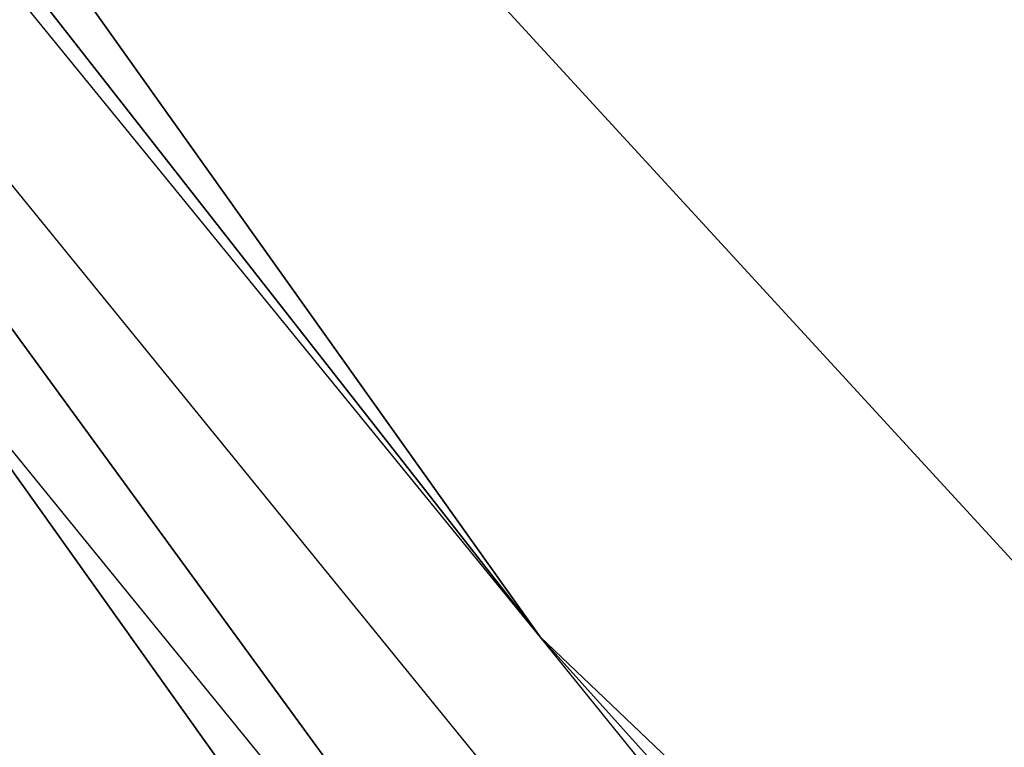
# Model space of a CAD drawing. Header units: millimetres. Extents: x 1 to 201, y 1 to 201.
# Tile 127 of 256: x 47.68 to 50.62, y 55.81 to 57.99. Entities that reach past the tile are written whole.
import ezdxf

# ---------------------------------------------------------------- set-up
doc = ezdxf.new("R2010")
doc.units = ezdxf.units.MM
doc.header["$LTSCALE"] = 25.4
doc.layers.get('0').update_dxf_attribs({"true_color": 0xff5454})

# ---------------------------------------------------------------- blocks, each defined once
blk = doc.blocks.new('MERIDA-LED-9514.STL#1')
at = {"color": 7, "true_color": 0xffffff}
mesh = blk.add_polyface(dxfattribs=at)
corners = [(41.6773, 66.75, -33), (49.2311, 56.142, -33), (49.2311, 56.142, -43)]
mesh.append_faces([[corners[k] for k in face] for face in [(0, 1, 2)]], dxfattribs={"color": 7})
mesh = blk.add_polyface(dxfattribs=at)
corners = [(41.6773, 66.75, -33), (49.2311, 56.142, -43), (45.0376, 61.4974, -43)]
mesh.append_faces([[corners[k] for k in face] for face in [(0, 1, 2)]], dxfattribs={"color": 7})
mesh = blk.add_polyface(dxfattribs=at)
corners = [(40.8112, 66.25, -32), (48.4754, 55.4872, -43), (48.4754, 55.4872, -32), (40.8112, 66.25, -43)]
mesh.append_faces([[corners[k] for k in face] for face in [(0, 1, 2), (1, 0, 3)]], dxfattribs={"vtx0": -1, "color": 7})
mesh = blk.add_polyface(dxfattribs=at)
corners = [(45.0376, 61.4974, -43), (49.2311, 56.142, -43), (44.9281, 61.4201, -43.5)]
mesh.append_faces([[corners[k] for k in face] for face in [(0, 1, 2)]], dxfattribs={"color": 7})
mesh = blk.add_polyface(dxfattribs=at)
corners = [(44.6291, 61.2091, -43.866), (50.2069, 53.5626, -44), (44.2206, 60.9207, -44), (50.5723, 53.9038, -43.866)]
mesh.append_faces([[corners[k] for k in face] for face in [(0, 1, 2), (1, 0, 3)]], dxfattribs={"vtx0": -1, "color": 7})
at = {"color": 251, "true_color": 0x555555}
mesh = blk.add_polyface(dxfattribs=at)
corners = [(47.7465, 59.5233, -32.4529), (55.1545, 51.4576, -34.2529), (55.1545, 51.4576, -32.4529), (47.7465, 59.5233, -34.2529)]
mesh.append_faces([[corners[k] for k in face] for face in [(0, 1, 2), (1, 0, 3)]], dxfattribs={"vtx0": -1, "color": 251})
at = {"color": 7, "true_color": 0xffffff}
mesh = blk.add_polyface(dxfattribs=at)
corners = [(58.6561, 47.1554, -33), (50.9377, 54.2451, -43), (49.2311, 56.142, -33)]
mesh.append_faces([[corners[k] for k in face] for face in [(0, 1, 2)]], dxfattribs={"color": 7})
mesh = blk.add_polyface(dxfattribs=at)
corners = [(49.2311, 56.142, -33), (50.9377, 54.2451, -43), (49.2311, 56.142, -43)]
mesh.append_faces([[corners[k] for k in face] for face in [(0, 1, 2)]], dxfattribs={"color": 7})
mesh = blk.add_polyface(dxfattribs=at)
corners = [(49.2311, 56.142, -43), (50.9377, 54.2451, -43), (50.8398, 54.1537, -43.5)]
mesh.append_faces([[corners[k] for k in face] for face in [(0, 1, 2)]], dxfattribs={"color": 7})

msp = doc.modelspace()

# ---------------------------------------------------------------- block references
at = {"color": 0}
msp.add_blockref('MERIDA-LED-9514.STL#1', (0, 0), dxfattribs=at)

doc.saveas('drawing.dxf')
